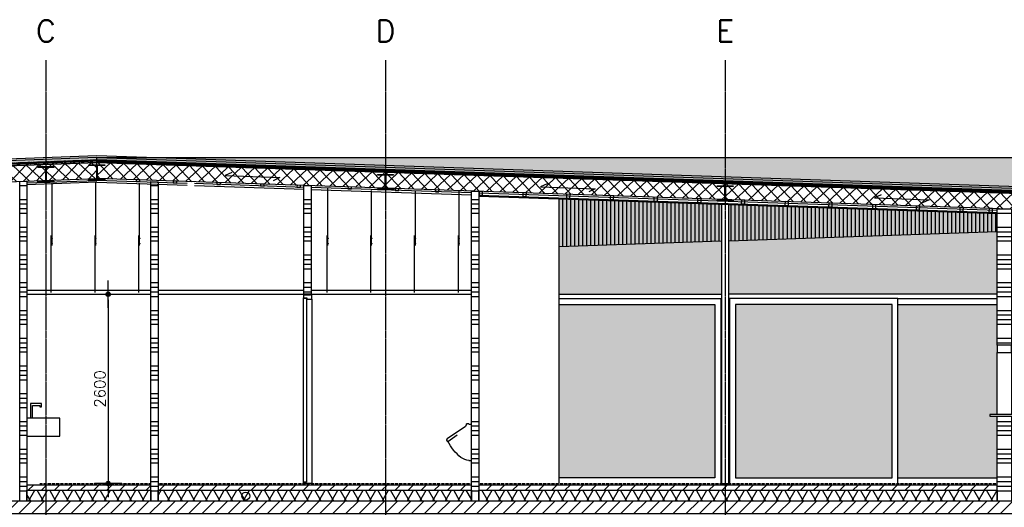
# Model space of a CAD drawing. Header units: millimetres. Extents: x -196137 to 115258, y -76805 to 9942.
# Tile 18 of 56: x -17298 to -3788, y -41947 to -35252. Entities that reach past the tile are written whole.
import ezdxf

# ---------------------------------------------------------------- set-up
doc = ezdxf.new("R2010")
doc.units = ezdxf.units.MM
doc.header["$LTSCALE"] = 0.5
doc.header["$PDMODE"] = 3
doc.header["$PDSIZE"] = 100
doc.linetypes.add('CENTER2', pattern=[28.575, 19.05, -3.175, 3.175, -3.175])
doc.linetypes.add('HIDDEN2', pattern=[4.7625, 3.175, -1.5875])
for name, color, linetype in [('arc. 253', 253, 'Continuous'), ('arc. 254', 254, 'Continuous'), ('arc. 9', 9, 'Continuous'), ('arc. maaiveld', 12, 'Continuous'), ('inrichting vast', 7, 'Continuous'), ('maat 1.5mm', 210, 'Continuous'), ('pen 0.05mm', 7, 'Continuous'), ('pen 0.10mm', 6, 'Continuous'), ('pen 0.15mm', 1, 'Continuous'), ('pen 0.20mm', 2, 'Continuous'), ('pen 0.30mm', 3, 'Continuous'), ('stramien', 9, 'CENTER2'), ('tekst 3.0mm', 200, 'Continuous')]:
    doc.layers.add(name, color=color, linetype=linetype)
doc.layers.add('hulplijn', color=140, linetype='Continuous', plot=False)
doc.styles.add('1.5mm tekst', font='romans.shx', dxfattribs={"height": 1.5})
doc.styles.add('3.0mm tekst', font='romans.shx', dxfattribs={"height": 3})
doc.dimstyles.new('1.5mm maat', dxfattribs={"dimscale": 0, "dimtxt": 1.5, "dimasz": 0.75, "dimexe": 1.25, "dimexo": 0.625, "dimgap": 0.375, "dimtad": 1, "dimdec": 0, "dimtxsty": '1.5mm tekst', "dimblk": 'dot maatlijn-GVA', "dimcen": 2.5, "dimse1": 1, "dimse2": 1, "dimclrd": 7, "dimclrt": 256, "dimadec": 0, "dimazin": 0, "dimtfac": 1, "dimtdec": 0, "dimtmove": 0, "dimatfit": 3, "dimfxl": 1, "dimarcsym": 0})
pattern_1 = [(0, (-1501.06, 0), (9e-14, 381), []), (0, (-1437.56, -63.5), (9e-14, 381), []), (0, (-1374.06, -127), (9e-14, 381), []), (0, (-1310.56, -190.5), (9e-14, 381), [])]
pattern_2 = [(45, (-1501.06, 10), (-89.80256, 89.80256), [])]

# ---------------------------------------------------------------- blocks, each defined once
blk = doc.blocks.new('*U175')
at = {"layer": 'arc. 9'}
h = blk.add_hatch(dxfattribs=at)
h.set_pattern_fill('_USER', color=256, scale=149.952496, angle=59.9971, style=0, pattern_type=0)
h.set_pattern_definition([(59.997, (1021.43, 149.97), (-129.859, 74.983), [])])
h.paths.add_polyline_path([(0, 0), (0, 150), (1700, 150), (1700, 0)])
h = blk.add_hatch(dxfattribs=at)
h.set_pattern_fill('_USER', color=256, scale=149.952496, angle=119.9971, style=0, pattern_type=0)
h.set_pattern_definition([(119.997, (1021.43, 149.97), (-129.866, -74.97), [])])
h.paths.add_polyline_path([(0, 0), (0, 150), (1700, 150), (1700, 0)])
at = {"layer": 'pen 0.10mm'}
blk.add_lwpolyline([(0, 0), (0, 150), (1700, 150), (1700, 0)], close=True, dxfattribs=at)
blk = doc.blocks.new('*U176')
at = {"layer": 'arc. 9'}
h = blk.add_hatch(dxfattribs=at)
h.set_pattern_fill('_USER', color=256, scale=149.952496, angle=59.9971, style=0, pattern_type=0)
h.set_pattern_definition([(59.997, (6431.43, 149.97), (-129.859, 74.9828), [])])
h.paths.add_polyline_path([(0, 0), (0, 150), (7110, 150), (7110, 0)])
h = blk.add_hatch(dxfattribs=at)
h.set_pattern_fill('_USER', color=256, scale=149.952496, angle=119.9971, style=0, pattern_type=0)
h.set_pattern_definition([(119.997, (6431.43, 149.97), (-129.8664, -74.9697), [])])
h.paths.add_polyline_path([(0, 0), (0, 150), (7110, 150), (7110, 0)])
at = {"layer": 'pen 0.10mm'}
blk.add_lwpolyline([(0, 0), (0, 150), (7110, 150), (7110, 0)], close=True, dxfattribs=at)
blk = doc.blocks.new('*U184')
at = {"layer": 'arc. 9'}
h = blk.add_hatch(color=256, dxfattribs=at)
edge = h.paths.add_edge_path()
edge.add_line((-110, 0), (-110, -11))
edge.add_line((-110, -11), (-21.5, -11))
edge.add_arc((-21.5, -29), 18, 0, 90, ccw=False)
edge.add_line((-3.5, -29), (-3.5, -181))
edge.add_arc((-21.5, -181), 18, -90, 0, ccw=False)
edge.add_line((-21.5, -199), (-110, -199))
edge.add_line((-110, -199), (-110, -210))
edge.add_line((-110, -210), (110, -210))
edge.add_line((110, -210), (110, -199))
edge.add_line((110, -199), (21.5, -199))
edge.add_arc((21.5, -181), 18, 180, 270, ccw=False)
edge.add_line((3.5, -181), (3.5, -29))
edge.add_arc((21.5, -29), 18, 90, 180, ccw=False)
edge.add_line((21.5, -11), (110, -11))
edge.add_line((110, -11), (110, 0))
edge.add_line((110, 0), (-110, 0))
at = {"layer": 'pen 0.20mm'}
blk.add_lwpolyline([(-110, 0), (-110, -11), (-21.5, -11, -0.4142136), (-3.5, -29), (-3.5, -181, -0.4142136), (-21.5, -199), (-110, -199), (-110, -210), (110, -210), (110, -199), (21.5, -199, -0.4142136), (3.5, -181), (3.5, -29, -0.4142136), (21.5, -11), (110, -11), (110, 0)], format="xyb", close=True, dxfattribs=at)
blk = doc.blocks.new('*U186')
blk.add_lwpolyline([(0, 2533), (0, 0), (-114, 0), (-114, 2550)])
at = {"layer": 'pen 0.15mm'}
blk.add_lwpolyline([(-69, 2533), (0, 2533), (0, 2600), (-17, 2600), (-17, 2588), (-97, 2588), (-97, 2600), (-114, 2600), (-114, 2550), (-69, 2550), (-69, 2533)], dxfattribs=at)
blk.add_lwpolyline([(-112, 20), (-112, 2548), (-72, 2548), (-72, 20)], close=True, dxfattribs=at)
blk = doc.blocks.new('urinoir-zij')
for points in [[(35, 0), (0, 0), (0, 491), (31, 491)], [(39, 501), (67, 501)], [(71, 499), (85, 466), (336, 294)], [(330, 261), (325, 261), (197, 349)], [(340, 286), (340, 271)]]:
    blk.add_lwpolyline(points)
for centre, radius, start, end in [((31, 495), 4, 270, 14.4775), ((39, 497), 4, 90, 194.4775), ((67, 497), 4, 23.1986, 90), ((330, 271), 10, 243.8408, 0), ((330, 286), 10, 0, 56.5601), ((-257, 554), 652, 308.0967, 333.4011), ((20, 207), 208, 274.0704, 306.8901)]:
    blk.add_arc(centre, radius, start, end)
blk = doc.blocks.new('dot maatlijn-GVA')
at = {"layer": 'maat 1.5mm'}
h = blk.add_hatch(color=7, dxfattribs=at)
edge = h.paths.add_edge_path()
edge.add_arc((0, 0), 0.4, 0, 360)
at = {"layer": 'maat 1.5mm', "color": 7}
for points in [[(0, 2.5), (0, -2.5)], [(-2.5, 0), (2.5, 0)]]:
    blk.add_lwpolyline(points, dxfattribs=at)
blk.add_circle((0, 0), 0.4, dxfattribs=at)
blk = doc.blocks.new('*D202')
at = {"layer": 'defpoints', "color": 0, "transparency": 16777216}
for p in [(-16255, -39022), (-16255, -41622), (-16084, -41622)]:
    blk.add_point(p, dxfattribs=at)
at = {"layer": 'maat 1.5mm', "color": 7, "lineweight": -2, "transparency": 16777216}
blk.add_line((-16084, -39097), (-16084, -41547), dxfattribs=at)
at = {"layer": 'maat 1.5mm', "color": 7, "lineweight": -2, "transparency": 16777216, "xscale": 75, "yscale": 75, "zscale": 75}
for p, rotation in [((-16084, -39022), 90), ((-16084, -41622), 270)]:
    blk.add_blockref('dot maatlijn-GVA', p, dxfattribs=dict(at, rotation=rotation))
at = {"layer": 'maat 1.5mm', "transparency": 16777216, "insert": (-16197, -40322), "char_height": 150, "attachment_point": 5, "rotation": 90, "style": '1.5mm tekst'}
blk.add_mtext('2600', dxfattribs=at)
blk = doc.blocks.new('*D237')
at = {"layer": 'defpoints', "color": 0, "transparency": 16777216}
for p in [(-21598, -35807), (-16938, -35807), (-16938, -48707)]:
    blk.add_point(p, dxfattribs=at)
at = {"layer": 'maat 1.5mm', "color": 7, "lineweight": -2, "transparency": 16777216}
blk.add_line((-21523, -48707), (-17013, -48707), dxfattribs=at)
at = {"layer": 'maat 1.5mm', "color": 7, "lineweight": -2, "transparency": 16777216, "xscale": 75, "yscale": 75, "zscale": 75, "rotation": 180}
blk.add_blockref('dot maatlijn-GVA', (-21598, -48707), dxfattribs=at)
at = {"layer": 'maat 1.5mm', "color": 7, "lineweight": -2, "transparency": 16777216, "xscale": 75, "yscale": 75, "zscale": 75}
blk.add_blockref('dot maatlijn-GVA', (-16938, -48707), dxfattribs=at)
at = {"layer": 'maat 1.5mm', "transparency": 16777216, "insert": (-19268, -48595), "char_height": 150, "attachment_point": 5, "style": '1.5mm tekst'}
blk.add_mtext('4660', dxfattribs=at)
blk = doc.blocks.new('*D236')
at = {"layer": 'defpoints', "color": 0, "transparency": 16777216}
for p in [(-16938, -35807), (-12278, -48707), (-12278, -48707)]:
    blk.add_point(p, dxfattribs=at)
at = {"layer": 'maat 1.5mm', "color": 7, "lineweight": -2, "transparency": 16777216}
blk.add_line((-16863, -48707), (-12353, -48707), dxfattribs=at)
at = {"layer": 'maat 1.5mm', "color": 7, "lineweight": -2, "transparency": 16777216, "xscale": 75, "yscale": 75, "zscale": 75, "rotation": 180}
blk.add_blockref('dot maatlijn-GVA', (-16938, -48707), dxfattribs=at)
at = {"layer": 'maat 1.5mm', "color": 7, "lineweight": -2, "transparency": 16777216, "xscale": 75, "yscale": 75, "zscale": 75}
blk.add_blockref('dot maatlijn-GVA', (-12278, -48707), dxfattribs=at)
at = {"layer": 'maat 1.5mm', "transparency": 16777216, "insert": (-14608, -48595), "char_height": 150, "attachment_point": 5, "style": '1.5mm tekst'}
blk.add_mtext('4660', dxfattribs=at)
blk = doc.blocks.new('*U277')
at = {"layer": 'arc. 9'}
h = blk.add_hatch(dxfattribs=at)
h.set_pattern_fill('_USER', color=256, scale=149.952496, angle=59.9971, style=0, pattern_type=0)
h.set_pattern_definition([(59.997, (3621.43, 149.97), (-129.859, 74.983), [])])
h.paths.add_polyline_path([(0, 0), (0, 150), (4300, 150), (4300, 0)])
h = blk.add_hatch(dxfattribs=at)
h.set_pattern_fill('_USER', color=256, scale=149.952496, angle=119.9971, style=0, pattern_type=0)
h.set_pattern_definition([(119.997, (3621.43, 149.97), (-129.8664, -74.97), [])])
h.paths.add_polyline_path([(0, 0), (0, 150), (4300, 150), (4300, 0)])
at = {"layer": 'pen 0.10mm'}
blk.add_lwpolyline([(0, 0), (0, 150), (4300, 150), (4300, 0)], close=True, dxfattribs=at)

msp = doc.modelspace()

# ---------------------------------------------------------------- hatches: boundary and pattern name
at = {"layer": 'arc. 253'}
h = msp.add_hatch(color=256, dxfattribs=at)
h.dxf.hatch_style = 1
h.paths.add_polyline_path([(16362.5, -38240), (16362.5, -37145.2), (-16238.1, -37145.2)])
at = {"layer": 'arc. 254'}
h = msp.add_hatch(color=256, dxfattribs=at)
h.dxf.hatch_style = 1
h.paths.add_polyline_path([(-7668.7, -37790.2), (-9897.9, -37715.3), (-9897.9, -39022.1), (-7668.7, -39022.1)])
h = msp.add_hatch(color=256, dxfattribs=at)
h.dxf.hatch_style = 1
h.paths.add_polyline_path([(-3887.9, -37917.1), (-7567.1, -37793.6), (-7567.1, -39022.1), (-3887.9, -39022.1)])
h = msp.add_hatch(color=256, dxfattribs=at)
h.dxf.hatch_style = 1
h.paths.add_polyline_path([(-9897.9, -41542.1), (-7757.9, -41542.1), (-7757.9, -39162.1), (-9897.9, -39162.1)])
h = msp.add_hatch(color=256, dxfattribs=at)
h.dxf.hatch_style = 1
h.paths.add_polyline_path([(-7477.9, -41542.1), (-5327.9, -41542.1), (-5327.9, -39162.1), (-7477.9, -39162.1)])
h = msp.add_hatch(color=256, dxfattribs=at)
h.dxf.hatch_style = 1
h.paths.add_polyline_path([(-5247.9, -41542.1), (-3887.9, -41542.1), (-3887.9, -40697.1), (-3987.9, -40697.1), (-3987.9, -40672.1), (-3887.9, -40672.1), (-3887.9, -39822.1), (-3887.9, -39162.1), (-5247.9, -39162.1)])
at = {"layer": 'arc. 9'}
h = msp.add_hatch(dxfattribs=at)
h.set_pattern_fill('ANSI37', color=256, scale=40, angle=2.13161)
h.set_pattern_definition([(47.13161, (23667.61, 6421.1), (-93.08063, 86.4002), []), (137.13161, (23667.61, 6421.1), (-86.4002, -93.08063), [])])
h.paths.add_polyline_path([(-27274.4, -37844.1), (-16237.6, -37433.3), (-16238, -37213.2), (-27282.6, -37624.3)])
h = msp.add_hatch(dxfattribs=at)
h.set_pattern_fill('ANSI37', color=256, scale=2, angle=2.13161)
h.set_pattern_definition([(47.131612, (-101583.819, 11366.611), (-4.65403163, 4.32001037), []), (137.131612, (-101583.819, 11366.611), (-4.32001037, -4.65403163), [])])
h.paths.add_polyline_path([(-26937.1, -37573.4), (-16238.1, -37175.2), (-16238.1, -37185.2), (-26936.7, -37583.4)])
h = msp.add_hatch(dxfattribs=at)
h.set_pattern_fill('ANSI37', color=256, scale=2, angle=-1.92356)
h.set_pattern_definition([(43.076436, (-54767.101, 15830.603), (-4.33688123, 4.63831447), []), (133.076436, (-54767.101, 15830.603), (-4.63831447, -4.33688123), [])])
h.paths.add_polyline_path([(16361.5, -38270), (-16238.1, -37175.2), (-16238.1, -37185.2), (16361.1, -38280)])
h = msp.add_hatch(dxfattribs=at)
h.set_pattern_fill('ANSI37', color=256, scale=40, angle=-1.92356)
h.set_pattern_definition([(43.07644, (69821.02, 2040.05), (-86.73762, 92.76629), []), (133.07644, (69821.02, 2040.05), (-92.76629, -86.73762), [])])
h.paths.add_polyline_path([(16699.8, -38539.5), (-16237.6, -37433.3), (-16238, -37213.2), (16707.1, -38319.7)])
h = msp.add_hatch(dxfattribs=at)
h.set_pattern_fill('ANSI34', color=256, scale=20, angle=315, style=0)
h.set_pattern_definition(pattern_1)
h.paths.add_polyline_path([(-17297.9, -37472.8), (-17197.9, -37469.1), (-17197.9, -41862.1), (-17297.9, -41862.1)])
h = msp.add_hatch(dxfattribs=at)
h.set_pattern_fill('ANSI34', color=256, scale=20, angle=315, style=0)
h.set_pattern_definition([(0, (-2001.06, 0), (9e-14, 381), []), (0, (-1937.56, -63.5), (9e-14, 381), []), (0, (-1874.06, -127), (9e-14, 381), []), (0, (-1810.56, -190.5), (9e-14, 381), [])])
h.paths.add_polyline_path([(-15497.9, -37475), (-15397.9, -37478.3), (-15397.9, -41862.1), (-15497.9, -41862.1)])
h = msp.add_hatch(dxfattribs=at)
h.set_pattern_fill('ANSI34', color=256, scale=20, angle=315, style=0)
h.set_pattern_definition([(0, (-1502.1, -4e-08), (9e-14, 381), []), (0, (-1438.6, -63.5), (9e-14, 381), []), (0, (-1375.1, -127), (9e-14, 381), []), (0, (-1311.6, -190.5), (9e-14, 381), [])])
h.paths.add_polyline_path([(-13397.9, -37528.7), (-13297.9, -37532.1), (-13297.9, -39022.1), (-13397.9, -39022.1)])
h = msp.add_hatch(dxfattribs=at)
h.set_pattern_fill('ANSI34', color=256, scale=20, angle=315, style=0)
h.set_pattern_definition(pattern_1)
h.paths.add_polyline_path([(-11097.9, -37605.9), (-10997.9, -37609.3), (-10997.9, -41862.1), (-11097.9, -41862.1)])
h = msp.add_hatch(dxfattribs=at)
h.set_pattern_fill('_USER', color=256, scale=55, angle=90, pattern_type=0)
h.set_pattern_definition([(90, (0, 50), (-55, 3e-15), [])])
h.paths.add_polyline_path([(-7668.7, -37790.2), (-9897.9, -37715.3), (-9897.9, -38370.8), (-7668.7, -38294.1)])
h.paths.add_polyline_path([(-3887.9, -38164.1), (-3887.9, -37917.1), (-7567.1, -37793.6), (-7567.1, -38290.6)])
h = msp.add_hatch(dxfattribs=at)
h.set_pattern_fill('ANSI34', color=256, scale=20, angle=315, style=0)
h.set_pattern_definition(pattern_1)
h.paths.add_polyline_path([(-3887.9, -37848.1), (-3687.9, -37854.8), (-3687.9, -39722.1), (-3887.9, -39722.1)])
h = msp.add_hatch(dxfattribs=at)
h.set_pattern_fill('ANSI34', color=256, scale=20, angle=315, style=0)
h.set_pattern_definition(pattern_1)
h.paths.add_polyline_path([(-3887.9, -40697.1), (-3687.9, -40697.1), (-3687.9, -41862.1), (-3887.9, -41862.1)])
h = msp.add_hatch(dxfattribs=at)
h.set_pattern_fill('ANSI31', color=256, scale=40)
h.set_pattern_definition(pattern_2)
h.paths.add_polyline_path([(-17197.9, -41712.1), (-15497.9, -41712.1), (-15497.9, -41642.1), (-17197.9, -41642.1)])
h = msp.add_hatch(dxfattribs=at)
h.set_pattern_fill('ANSI31', color=256, scale=40)
h.set_pattern_definition([(45, (298.94, 10), (-89.80256, 89.80256), [])])
h.paths.add_polyline_path([(-15397.9, -41712.1), (-11097.9, -41712.1), (-11097.9, -41642.1), (-15397.9, -41642.1)])
h = msp.add_hatch(dxfattribs=at)
h.set_pattern_fill('ANSI31', color=256, scale=40)
h.set_pattern_definition(pattern_2)
h.paths.add_polyline_path([(-10997.9, -41712.1), (-3887.9, -41712.1), (-3887.9, -41642.1), (-10997.9, -41642.1)])
h = msp.add_hatch(dxfattribs=at)
h.set_pattern_fill('ANSI31', color=256, scale=40)
h.set_pattern_definition([(45, (-1501.06, 0), (-89.80256, 89.80256), [])])
h.paths.add_polyline_path([(-26427.9, -42082.1), (-26297.9, -42082.1), (-26297.9, -42032.1), (5712.1, -42032.1), (5712.1, -41862.1), (-26427.9, -41862.1)])
at = {"layer": 'arc. maaiveld'}
h = msp.add_hatch(color=256, dxfattribs=at)
h.dxf.hatch_style = 1
h.paths.add_polyline_path([(-26937.1, -37573.4), (-16238.1, -37175.2), (-16238.2, -37145.1), (-26938.2, -37543.4)])
h = msp.add_hatch(color=256, dxfattribs=at)
h.dxf.hatch_style = 1
h.paths.add_polyline_path([(16361.5, -38270), (-16238.1, -37175.2), (-16238.2, -37145.1), (16362.5, -38240)])

# ---------------------------------------------------------------- linework, layer by layer
for points in [[(-26937.1, -37573.4), (-16238.1, -37175.2), (-16238.2, -37145.1), (-26938.2, -37543.4)], [(16361.5, -38270), (-16238.1, -37175.2), (-16238.2, -37145.1), (16362.5, -38240)]]:
    msp.add_lwpolyline(points, close=True, dxfattribs=at)
at = {"layer": 'hulplijn'}
msp.add_lwpolyline([(16812.1, -38232.1), (-16238.2, -37122.1), (-27387.9, -37537.1)], dxfattribs=at)
at = {"layer": 'inrichting vast'}
msp.add_lwpolyline([(-17123, -40722.1), (-17123, -40547.1), (-17023, -40547.1), (-17023, -40565.4), (-16998, -40565.4), (-16998, -40522.1), (-17148, -40522.1), (-17148, -40722.1)], dxfattribs=at)
msp.add_lwpolyline([(-17197.9, -40972.1), (-16747.9, -40972.1), (-16747.9, -40722.1), (-17197.9, -40722.1)], close=True, dxfattribs=at)
at = {"layer": 'pen 0.05mm'}
for p, q in [((-16238.1, -37145.2), (16362.5, -37145.2)), ((-3887.9, -38164.1), (-7567.1, -38290.6)), ((-7668.7, -38294.1), (-9897.9, -38370.8)), ((-5247.9, -39082.1), (-3887.9, -39082.1)), ((-5247.9, -39162.1), (-3887.9, -39162.1)), ((-5247.9, -41542.1), (-3887.9, -41542.1))]:
    msp.add_line(p, q, dxfattribs=at)
for points in [[(-16237.5, -37483.4), (-16237.5, -37483.4), (-17197.9, -37519.1)], [(-16237.5, -37483.4), (-16237.5, -37483.4), (-14997.9, -37525)], [(-14897.9, -37528.4), (-13396.8, -37578.8)], [(-7567.1, -37503.6), (-7567.1, -37480.6), (-7668.7, -37480.6), (-7668.7, -37505.5)], [(-13296.8, -37582.1), (-11097.9, -37656)], [(-3887.9, -37873.1), (-10997.9, -37634.3)], [(-10997.9, -37659.3), (-3887.9, -37898.1)], [(-9897.9, -39022.1), (-7668.7, -39022.1)], [(-3887.9, -39022.1), (-7567.1, -39022.1)], [(-9897.9, -39082.1), (-7677.9, -39082.1), (-7677.9, -41622.1), (-7677.9, -41622.1)], [(-9897.9, -39162.1), (-7757.9, -39162.1), (-7757.9, -41542.1), (-9897.9, -41542.1)], [(-5247.9, -41622.1), (-5247.9, -39082.1), (-7557.9, -39082.1), (-7557.9, -41622.1), (-7557.9, -41622.1)], [(-5327.9, -41542.1), (-5327.9, -39162.1), (-7477.9, -39162.1), (-7477.9, -41542.1), (-5327.9, -41542.1)]]:
    msp.add_lwpolyline(points, dxfattribs=at)
msp.add_lwpolyline([(-3887.9, -39822.1), (-3687.9, -39822.1), (-3687.9, -40672.1), (-3887.9, -40672.1)], close=True, dxfattribs=at)
at = {"layer": 'pen 0.10mm'}
for p, q in [((-16854, -38350.4), (-16854, -37495.8)), ((-16254, -38350.4), (-16254, -37478.5)), ((-15654, -38350.4), (-15654, -37494.3)), ((-13068.8, -38350.4), (-13068.8, -37556.4)), ((-12468.8, -38350.4), (-12468.8, -37594.9)), ((-11868.8, -38350.4), (-11868.8, -37594.9)), ((-11268.8, -38350.4), (-11268.8, -37594.9)), ((-16864, -38997.8), (-16864, -38216)), ((-16264, -38997.8), (-16264, -38216)), ((-15664, -38997.8), (-15664, -38216)), ((-13078.8, -38997.8), (-13078.8, -38216)), ((-12478.8, -38997.8), (-12478.8, -38216)), ((-11878.8, -38997.8), (-11878.8, -38216)), ((-11278.8, -38997.8), (-11278.8, -38216))]:
    msp.add_line(p, q, dxfattribs=at)
at = {"layer": 'pen 0.10mm', "linetype": 'HIDDEN2'}
for p, q in [((-17022.9, -41622.1), (-15497.9, -41622.1)), ((-15397.9, -41622.1), (-11097.9, -41622.1)), ((-10997.9, -41622.1), (-3887.9, -41622.1))]:
    msp.add_line(p, q, dxfattribs=at)
at = {"layer": 'pen 0.10mm'}
for points in [[(-27274.4, -37844.1), (-16237.6, -37433.3), (-16238, -37213.2), (-27282.6, -37624.3)], [(16699.8, -38539.5), (-16237.6, -37433.3), (-16238, -37213.2), (16707.1, -38319.7)]]:
    msp.add_lwpolyline(points, close=True, dxfattribs=at)
for points in [[(-9897.9, -41622.1), (-9897.9, -37715.3)], [(-7668.7, -37790.2), (-7668.7, -41622.1), (-7567.1, -41622.1), (-7567.1, -37793.6)], [(-16846.7, -38254.7), (-16869, -38264.7), (-16869, -38314.7), (-16846.7, -38324.7)], [(-16246.7, -38254.7), (-16269, -38264.7), (-16269, -38314.7), (-16246.7, -38324.7)], [(-15646.7, -38254.7), (-15669, -38264.7), (-15669, -38314.7), (-15646.7, -38324.7)], [(-13061.5, -38254.7), (-13083.8, -38264.7), (-13083.8, -38314.7), (-13061.5, -38324.7)], [(-12461.5, -38254.7), (-12483.8, -38264.7), (-12483.8, -38314.7), (-12461.5, -38324.7)], [(-11861.5, -38254.7), (-11883.8, -38264.7), (-11883.8, -38314.7), (-11861.5, -38324.7)], [(-11261.5, -38254.7), (-11283.8, -38264.7), (-11283.8, -38314.7), (-11261.5, -38324.7)]]:
    msp.add_lwpolyline(points, dxfattribs=at)
at = {"layer": 'pen 0.15mm'}
for points in [[(-27282.6, -37624.3), (-16238, -37213.2), (-16238.1, -37195.2), (-27283.2, -37606.3)], [(-26937.1, -37573.4), (-16238.1, -37175.2), (-16238.1, -37185.2), (-26936.7, -37583.4)], [(16361.5, -38270), (-16238.1, -37175.2), (-16238.1, -37185.2), (16361.1, -38280)], [(16707.1, -38319.7), (-16238, -37213.2), (-16238.1, -37195.2), (16707.7, -38301.7)], [(-16927.7, -37462.5), (-16879.4, -37460.7), (-16878.4, -37485.7), (-16926.8, -37487.5)], [(-16328.1, -37440.2), (-16279.8, -37438.4), (-16278.9, -37463.3), (-16327.2, -37465.1)], [(-15649.8, -37449.9), (-15698.2, -37448.3), (-15699, -37473.3), (-15650.7, -37474.9)], [(-15143.1, -37470.1), (-15191.4, -37468.5), (-15192.3, -37493.5), (-15144, -37495.1)], [(-14543.5, -37490.2), (-14591.8, -37488.6), (-14592.6, -37513.6), (-14544.3, -37515.2)], [(-13943.8, -37510.4), (-13992.1, -37508.7), (-13993, -37533.7), (-13944.6, -37535.4)], [(-13444.1, -37527.1), (-13492.5, -37525.5), (-13493.3, -37550.5), (-13445, -37552.1)], [(-12744.5, -37550.6), (-12792.8, -37549), (-12793.6, -37574), (-12745.3, -37575.6)], [(-12096.5, -37572.4), (-12144.8, -37570.8), (-12145.6, -37595.8), (-12097.3, -37597.4)], [(-11545.1, -37590.9), (-11593.5, -37589.3), (-11594.3, -37614.3), (-11546, -37615.9)], [(-10945.5, -37611.1), (-10993.8, -37609.4), (-10995.5, -37659.4), (-10947.2, -37661)], [(-10345.8, -37631.2), (-10394.2, -37629.6), (-10395.8, -37679.6), (-10347.5, -37681.2)], [(-9746.2, -37651.3), (-9794.5, -37649.7), (-9796.2, -37699.7), (-9747.8, -37701.3)], [(-9146.5, -37671.5), (-9194.8, -37669.9), (-9196.5, -37719.8), (-9148.2, -37721.5)], [(-8546.8, -37691.6), (-8595.2, -37690), (-8596.8, -37740), (-8548.5, -37741.6)], [(-7947.2, -37711.8), (-7995.5, -37710.1), (-7997.2, -37760.1), (-7948.8, -37761.7)], [(-7347.5, -37731.9), (-7395.8, -37730.3), (-7397.5, -37780.3), (-7349.2, -37781.9)], [(-6747.8, -37752), (-6796.2, -37750.4), (-6797.9, -37800.4), (-6749.5, -37802)], [(-6148.2, -37772.2), (-6196.5, -37770.6), (-6198.2, -37820.5), (-6149.9, -37822.2)], [(-5548.5, -37792.3), (-5596.9, -37790.7), (-5598.5, -37840.7), (-5550.2, -37842.3)], [(-4948.9, -37812.5), (-4997.2, -37810.8), (-4998.9, -37860.8), (-4950.5, -37862.4)], [(-4349.2, -37832.6), (-4397.5, -37831), (-4399.2, -37881), (-4350.9, -37882.6)], [(-3949.5, -37846), (-3997.9, -37844.4), (-3999.5, -37894.4), (-3951.2, -37896)], [(-17197.9, -39022.1), (-15497.9, -39022.1), (-15497.9, -38972.1), (-17197.9, -38972.1)], [(-15397.9, -39022.1), (-13397.9, -39022.1), (-13397.9, -38972.1), (-15397.9, -38972.1)], [(-13297.9, -39022.1), (-11097.9, -39022.1), (-11097.9, -38972.1), (-13297.9, -38972.1)], [(-3987.9, -40697.1), (-3587.9, -40697.1), (-3587.9, -40672.1), (-3987.9, -40672.1)], [(-17197.9, -41712.1), (-15497.9, -41712.1), (-15497.9, -41642.1), (-17197.9, -41642.1)], [(-15397.9, -41712.1), (-11097.9, -41712.1), (-11097.9, -41642.1), (-15397.9, -41642.1)], [(-10997.9, -41712.1), (-3887.9, -41712.1), (-3887.9, -41642.1), (-10997.9, -41642.1)]]:
    msp.add_lwpolyline(points, close=True, dxfattribs=at)
for points in [[(-17197.9, -37494.1), (-16237.6, -37458.3)], [(-16237.5, -37483.4), (-16237.5, -37483.4), (-17197.9, -37519.1)], [(-14997.9, -37500), (-16237.6, -37458.3)], [(-16237.5, -37483.4), (-16237.5, -37483.4), (-14997.9, -37525)], [(-13396.8, -37553.8), (-14897.9, -37503.3)], [(-14897.9, -37528.4), (-13396.8, -37578.8)], [(-11097.9, -37631), (-13296.8, -37557.1)], [(-13296.8, -37582.1), (-11097.9, -37656)], [(-10997.9, -37659.3), (-3887.9, -37898.1)], [(-3887.9, -37917.1), (-10997.9, -37678.3)]]:
    msp.add_lwpolyline(points, dxfattribs=at)
msp.add_circle((-14195.8, -41792.1), 55, dxfattribs=at)
at = {"layer": 'pen 0.20mm'}
for points in [[(-14388.5, -37349.6), (-14478.4, -37393.3), (-13728.3, -37418.5), (-13818.2, -37462.3)], [(-10060, -37503.9), (-10149.9, -37547.7), (-9399.9, -37572.9), (-9489.8, -37616.6)], [(-5478.8, -37655.2), (-5568.7, -37698.9), (-4818.6, -37724.1), (-4908.5, -37767.9)]]:
    msp.add_lwpolyline(points, dxfattribs=at)
for points in [[(-17297.9, -37472.8), (-17197.9, -37469.1), (-17197.9, -41862.1), (-17297.9, -41862.1)], [(-15497.9, -37475), (-15397.9, -37478.3), (-15397.9, -41862.1), (-15497.9, -41862.1)], [(-13397.9, -37528.7), (-13297.9, -37532.1), (-13297.9, -39022.1), (-13397.9, -39022.1)], [(-11097.9, -37605.9), (-10997.9, -37609.3), (-10997.9, -41862.1), (-11097.9, -41862.1)], [(-3887.9, -37848.1), (-3687.9, -37854.8), (-3687.9, -39722.1), (-3887.9, -39722.1)], [(-3887.9, -40697.1), (-3687.9, -40697.1), (-3687.9, -41862.1), (-3887.9, -41862.1)], [(-26427.9, -42082.1), (-26297.9, -42082.1), (-26297.9, -42032.1), (5712.1, -42032.1), (5712.1, -41862.1), (-26427.9, -41862.1)]]:
    msp.add_lwpolyline(points, close=True, dxfattribs=at)
at = {"layer": 'pen 0.30mm', "linetype": 'HIDDEN2'}
for p in [(-27240.4, -37599.7), (16664.9, -38295.2)]:
    msp.add_line(p, (-16238.1, -37190.2), dxfattribs=at)
msp.add_lwpolyline([(16669.2, -38227.3), (16669.2, -38227.3), (16666.9, -38297.3), (-16238.1, -37192.2), (-27242.4, -37601.8), (-27245, -37531.8), (-27245, -37531.8)], dxfattribs=at)
at = {"layer": 'pen 0.30mm'}
msp.add_lwpolyline([(-3887.9, -39822.1), (-3687.9, -39822.1), (-3687.9, -39722.1), (-3887.9, -39722.1)], close=True, dxfattribs=at)
at = {"layer": 'stramien'}
for p, q in [((-16937.9, -35807.1), (-16937.9, -48707.1)), ((-12277.9, -35807.1), (-12277.9, -48707.1)), ((-7617.9, -35807.1), (-7617.9, -48707.1))]:
    msp.add_line(p, q, dxfattribs=at)

# ---------------------------------------------------------------- block references
at = {"xscale": -1}
for p in [(-16937.9, -37269.3), (-16238, -37243.2), (-12277.9, -37376.2), (-7617.9, -37532.7)]:
    msp.add_blockref('*U184', p, dxfattribs=at)
msp.add_blockref('*U186', (-13290.9, -41622.1))
at = {"rotation": 8.439190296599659e-07}
for name, p in [('*U175', (-17197.9, -41862.1)), ('*U277', (-15397.9, -41862.1)), ('*U176', (-10997.9, -41862.1))]:
    msp.add_blockref(name, p, dxfattribs=at)
at = {"layer": 'inrichting vast', "xscale": -1}
msp.add_blockref('urinoir-zij', (-11097.9, -41302.2), dxfattribs=at)

# ---------------------------------------------------------------- texts
at = {"layer": 'tekst 3.0mm', "char_height": 300, "width": 763.995, "attachment_point": 8, "style": '3.0mm tekst'}
for s, insert in [('C', (-16937.9, -35557.1)), ('D', (-12277.9, -35557.1)), ('E', (-7617.9, -35557.1))]:
    msp.add_mtext(s, dxfattribs=dict(at, insert=insert))

# ---------------------------------------------------------------- dimensions: what is measured, and where the dimension line sits
at = {"layer": 'maat 1.5mm'}
for base, p1, p2, picture, middle in [((-16937.9, -48707.1), (-21597.9, -35807.1), (-16937.9, -35807.1), '*D237', (-19267.9, -48594.6)), ((-12277.9, -48707.1), (-16937.9, -35807.1), (-12277.9, -48707.1), '*D236', (-14607.9, -48594.6))]:
    dim = msp.add_linear_dim(base=base, p1=p1, p2=p2, dimstyle='1.5mm maat', dxfattribs=at)
    dim.commit()
    dim.dimension.update_dxf_attribs({"geometry": picture, "text_midpoint": middle})
dim = msp.add_linear_dim(base=(-16084.4, -41622.1), p1=(-16254.5, -39022.1), p2=(-16254.5, -41622.1), angle=90, dimstyle='1.5mm maat', dxfattribs=at)
dim.commit()
dim.dimension.update_dxf_attribs({"geometry": '*D202', "text_midpoint": (-16196.9, -40322.1)})

doc.saveas('drawing.dxf')
